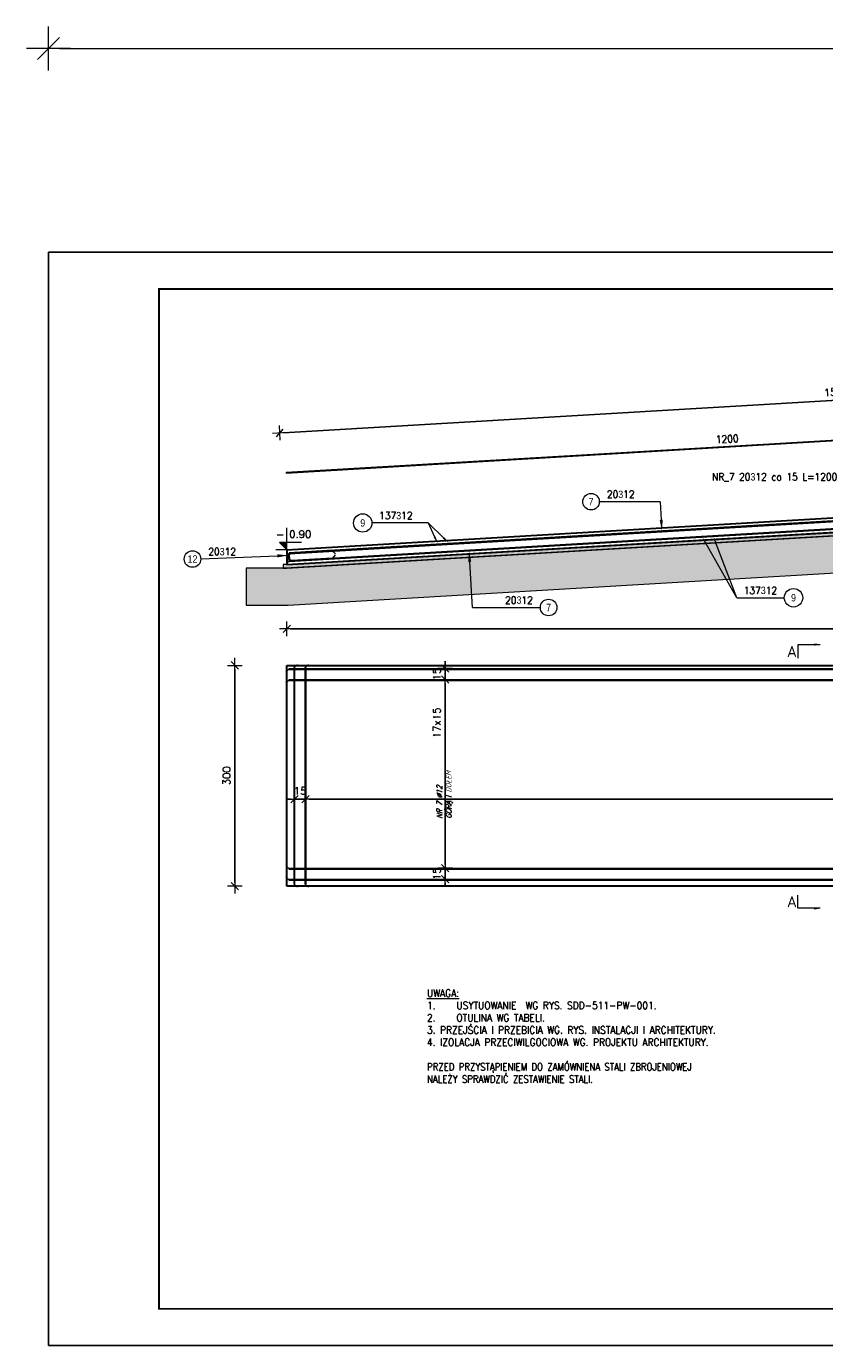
# Model space of a CAD drawing. Extents: x -44931 to -6831, y -40103 to -21469.
# Tile 1 of 10: x -44931 to -34100, y -40103 to -22186. Entities that reach past the tile are written whole.
import ezdxf
from ezdxf.enums import TextEntityAlignment as Align

# ---------------------------------------------------------------- set-up
doc = ezdxf.new("R2010")
doc.units = 0
doc.header["$LTSCALE"] = 5
doc.header["$MEASUREMENT"] = 0
doc.layers.add('_FORMATKA', color=8, linetype='Continuous', lineweight=15, plot=False)
for name, color, linetype, lineweight in [('_RAMKA', 7, 'Continuous', 35), ('AutoCAD_Structural_Detailing_deskowanie', 2, 'Continuous', 30), ('AutoCAD_Structural_Detailing_kształt pręta', 7, 'Continuous', 13), ('AutoCAD_Structural_Detailing_opis kształtu pręta', 7, 'Continuous', 13), ('AutoCAD_Structural_Detailing_opis rozkładu', 7, 'Continuous', 13), ('AutoCAD_Structural_Detailing_pręt wyrzucony', 7, 'Continuous', 13), ('AutoCAD_Structural_Detailing_pręty punktowe', 7, 'Continuous', 40), ('AutoCAD_Structural_Detailing_symbole graficzne', 7, 'Continuous', 13), ('Opisy', 3, 'Continuous', 9), ('PS_DIM', 4, 'Continuous', 13), ('PS_HATCH', 251, 'Continuous', 9), ('PS_TEXT @ 100', 3, 'Continuous', 13)]:
    doc.layers.add(name, color=color, linetype=linetype, lineweight=lineweight)
doc.styles.add('marta', font='simplex.shx', dxfattribs={"width": 0.8})
doc.styles.add('marta_B', font='isocpeur.ttf')
doc.styles.add('r-gil', font='GIL_____.TTF', dxfattribs={"width": 0.9})
doc.styles.add('r-simplex', font='simplex.shx', dxfattribs={"width": 0.9})
doc.styles.add('simplex', font='simplex.shx', dxfattribs={"width": 0.9})
doc.styles.add('styl2M', font='simplex.shx')
doc.dimstyles.new('1_10_PRZ', dxfattribs={"dimtxt": 2, "dimasz": 1, "dimexe": 2, "dimexo": 5, "dimgap": 1, "dimtad": 1, "dimdec": 0, "dimlfac": 10, "dimtxsty": 'simplex', "dimblk": 'dimznak', "dimcen": 2, "dimse1": 1, "dimse2": 1, "dimclrt": 3, "dimadec": 1, "dimazin": 0, "dimtfac": 1, "dimtdec": 0, "dimtix": 1, "dimtmove": 2, "dimatfit": 3, "dimldrblk": 'dim-grot', "dimfxl": 1, "dimarcsym": 0})
doc.dimstyles.new('RBCT DIM 50_M', dxfattribs={"dimtxt": 100, "dimasz": 50, "dimexe": 20, "dimexo": 150, "dimgap": 62.5, "dimtad": 1, "dimdec": 1, "dimlfac": 0.1, "dimzin": 9, "dimdsep": 46, "dimtxsty": 'styl2M', "dimblk": 'dimznak', "dimcen": 100, "dimse1": 1, "dimse2": 1, "dimclrd": 8, "dimclre": 8, "dimclrt": 2, "dimadec": 0, "dimazin": 0, "dimtfac": 1, "dimtdec": 1, "dimtix": 1, "dimtmove": 2, "dimatfit": 3, "dimldrblk": 'dimznak', "dimfxl": 5, "dimfxlon": 1, "dimarcsym": 0})

# ---------------------------------------------------------------- blocks, each defined once
blk = doc.blocks.new('dimznak')
at = {"color": 0}
for points in [[(0, 2), (0, -2)], [(-2, 0), (2, 0)]]:
    blk.add_lwpolyline(points, dxfattribs=at)
at = {"color": 3}
blk.add_lwpolyline([(1, 1), (-1, -1)], dxfattribs=at)
blk = doc.blocks.new('*D27')
at = {"layer": 'Defpoints', "color": 0, "ltscale": 10, "transparency": 16777216}
for p in [(-41369, -31058), (-39250, -33619), (-39250, -33619)]:
    blk.add_point(p, dxfattribs=at)
at = {"layer": 'PS_DIM', "color": 8, "lineweight": -2, "ltscale": 10, "transparency": 16777216}
blk.add_line((-39250, -31108), (-39250, -33569), dxfattribs=at)
at = {"layer": 'PS_DIM', "color": 8, "lineweight": -2, "ltscale": 10, "transparency": 16777216, "xscale": 50, "yscale": 50, "zscale": 50}
for p, rotation in [((-39250, -31058), 90), ((-39250, -33619), 270)]:
    blk.add_blockref('dimznak', p, dxfattribs=dict(at, rotation=rotation))
at = {"layer": 'PS_DIM', "color": 2, "ltscale": 10, "transparency": 16777216, "insert": (-39363, -31645), "char_height": 100, "attachment_point": 5, "rotation": 90, "style": 'styl2M'}
blk.add_mtext('17x15', dxfattribs=at)
blk = doc.blocks.new('*D28')
at = {"layer": 'Defpoints', "color": 0, "ltscale": 10, "transparency": 16777216}
for p in [(-39250, -33619), (-39250, -33769), (-39250, -33769)]:
    blk.add_point(p, dxfattribs=at)
at = {"layer": 'PS_DIM', "color": 8, "lineweight": -2, "ltscale": 10, "transparency": 16777216}
for p, q in [((-39250, -33569), (-39250, -33519)), ((-39250, -33619), (-39250, -33769)), ((-39250, -33819), (-39250, -33869))]:
    blk.add_line(p, q, dxfattribs=at)
at = {"layer": 'PS_DIM', "color": 8, "lineweight": -2, "ltscale": 10, "transparency": 16777216, "xscale": 50, "yscale": 50, "zscale": 50}
for p, rotation in [((-39250, -33619), 270), ((-39250, -33769), 90)]:
    blk.add_blockref('dimznak', p, dxfattribs=dict(at, rotation=rotation))
at = {"layer": 'PS_DIM', "color": 2, "ltscale": 10, "transparency": 16777216, "insert": (-39363, -33694), "char_height": 100, "attachment_point": 5, "rotation": 90, "style": 'styl2M'}
blk.add_mtext('15', dxfattribs=at)
blk = doc.blocks.new('*D29')
at = {"layer": 'Defpoints', "color": 0, "ltscale": 10, "transparency": 16777216}
for p in [(-39250, -30908), (-39250, -30908), (-39250, -31058)]:
    blk.add_point(p, dxfattribs=at)
at = {"layer": 'PS_DIM', "color": 8, "lineweight": -2, "ltscale": 10, "transparency": 16777216}
for p, q in [((-39250, -30858), (-39250, -30808)), ((-39250, -31058), (-39250, -30908)), ((-39250, -31108), (-39250, -31158))]:
    blk.add_line(p, q, dxfattribs=at)
at = {"layer": 'PS_DIM', "color": 8, "lineweight": -2, "ltscale": 10, "transparency": 16777216, "xscale": 50, "yscale": 50, "zscale": 50}
for p, rotation in [((-39250, -30908), 270), ((-39250, -31058), 90)]:
    blk.add_blockref('dimznak', p, dxfattribs=dict(at, rotation=rotation))
at = {"layer": 'PS_DIM', "color": 2, "ltscale": 10, "transparency": 16777216, "insert": (-39363, -30983), "char_height": 100, "attachment_point": 5, "rotation": 90, "style": 'styl2M'}
blk.add_mtext('15', dxfattribs=at)
blk = doc.blocks.new('*D36')
at = {"layer": 'Defpoints', "color": 0, "ltscale": 10, "transparency": 16777216}
for p in [(-41292, -32364), (-41142, -32364), (-41142, -32683)]:
    blk.add_point(p, dxfattribs=at)
at = {"layer": 'PS_DIM', "color": 8, "lineweight": -2, "ltscale": 10, "transparency": 16777216}
for p, q in [((-41342, -32683), (-41392, -32683)), ((-41292, -32683), (-41142, -32683)), ((-41092, -32683), (-41042, -32683))]:
    blk.add_line(p, q, dxfattribs=at)
at = {"layer": 'PS_DIM', "color": 8, "lineweight": -2, "ltscale": 10, "transparency": 16777216, "xscale": 50, "yscale": 50, "zscale": 50}
blk.add_blockref('dimznak', (-41292, -32683), dxfattribs=at)
at = {"layer": 'PS_DIM', "color": 8, "lineweight": -2, "ltscale": 10, "transparency": 16777216, "xscale": 50, "yscale": 50, "zscale": 50, "rotation": 180}
blk.add_blockref('dimznak', (-41142, -32683), dxfattribs=at)
at = {"layer": 'PS_DIM', "color": 2, "ltscale": 10, "transparency": 16777216, "insert": (-41217, -32570), "char_height": 100, "attachment_point": 5, "style": 'styl2M'}
blk.add_mtext('15', dxfattribs=at)
blk = doc.blocks.new('*D37')
at = {"layer": 'Defpoints', "color": 0, "ltscale": 10, "transparency": 16777216}
for p in [(-41142, -32364), (-21066, -32364), (-21066, -32683)]:
    blk.add_point(p, dxfattribs=at)
at = {"layer": 'PS_DIM', "color": 8, "lineweight": -2, "ltscale": 10, "transparency": 16777216}
blk.add_line((-41092, -32683), (-21116, -32683), dxfattribs=at)
at = {"layer": 'PS_DIM', "color": 8, "lineweight": -2, "ltscale": 10, "transparency": 16777216, "xscale": 50, "yscale": 50, "zscale": 50, "rotation": 180}
blk.add_blockref('dimznak', (-41142, -32683), dxfattribs=at)
at = {"layer": 'PS_DIM', "color": 8, "lineweight": -2, "ltscale": 10, "transparency": 16777216, "xscale": 50, "yscale": 50, "zscale": 50}
blk.add_blockref('dimznak', (-21066, -32683), dxfattribs=at)
at = {"layer": 'PS_DIM', "color": 2, "ltscale": 10, "transparency": 16777216, "insert": (-31104, -32570), "char_height": 100, "attachment_point": 5, "style": 'styl2M'}
blk.add_mtext('134x15', dxfattribs=at)
blk = doc.blocks.new('*D19')
at = {"color": 252, "lineweight": -2, "transparency": 16777216}
blk.add_line((-747, 352.33), (-3, 352.33), dxfattribs=at)
at = {"layer": 'Defpoints', "color": 0, "transparency": 16777216}
for p in [(0, 352.33), (-750, 297), (0, 297)]:
    blk.add_point(p, dxfattribs=at)
at = {"color": 252, "lineweight": -2, "transparency": 16777216, "xscale": 3, "yscale": 3, "zscale": 3, "rotation": 180}
blk.add_blockref('dimznak', (-750, 352.33), dxfattribs=at)
at = {"color": 252, "lineweight": -2, "transparency": 16777216, "xscale": 3, "yscale": 3, "zscale": 3}
blk.add_blockref('dimznak', (0, 352.33), dxfattribs=at)
at = {"color": 252, "transparency": 16777216, "insert": (-375, 362.83), "char_height": 15, "attachment_point": 5, "style": 'simplex'}
blk.add_mtext('750', dxfattribs=at)
blk = doc.blocks.new('dim-grot')
blk.add_hatch(color=256).paths.add_polyline_path([(0, 0), (-2, 0.5), (-2, -0.5)])
blk.add_lwpolyline([(0, 0), (-2, 0.5), (-2, -0.5), (0, 0)])
blk = doc.blocks.new('*D41')
at = {"layer": 'Defpoints', "color": 0, "ltscale": 10, "transparency": 16777216}
for p in [(-41399, -30864), (-42102, -33864), (-41399, -33864)]:
    blk.add_point(p, dxfattribs=at)
at = {"layer": 'PS_DIM', "color": 8, "lineweight": -2, "ltscale": 10, "transparency": 16777216}
blk.add_line((-42102, -30914), (-42102, -33814), dxfattribs=at)
at = {"layer": 'PS_DIM', "color": 8, "lineweight": -2, "ltscale": 10, "transparency": 16777216, "xscale": 50, "yscale": 50, "zscale": 50}
for p, rotation in [((-42102, -30864), 90), ((-42102, -33864), 270)]:
    blk.add_blockref('dimznak', p, dxfattribs=dict(at, rotation=rotation))
at = {"layer": 'PS_DIM', "color": 2, "ltscale": 10, "transparency": 16777216, "insert": (-42214, -32364), "char_height": 100, "attachment_point": 5, "rotation": 90, "style": 'styl2M'}
blk.add_mtext('300', dxfattribs=at)
blk = doc.blocks.new('*D45')
at = {"layer": 'Defpoints', "color": 0, "ltscale": 10, "transparency": 16777216}
for p in [(-41492, -27708), (-26149, -28396), (-41399, -29296, -3)]:
    blk.add_point(p, dxfattribs=at)
at = {"layer": 'PS_DIM', "color": 8, "lineweight": -2, "ltscale": 10, "transparency": 16777216}
blk.add_line((-26292, -26811), (-41442, -27706), dxfattribs=at)
at = {"layer": 'PS_DIM', "color": 8, "lineweight": -2, "ltscale": 10, "transparency": 16777216, "xscale": 50, "yscale": 50, "zscale": 50}
for p, rotation in [((-26242, -26808), 3.377472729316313), ((-41492, -27708), 183.3774727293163)]:
    blk.add_blockref('dimznak', p, dxfattribs=dict(at, rotation=rotation))
at = {"layer": 'PS_DIM', "color": 2, "ltscale": 10, "transparency": 16777216, "insert": (-33874, -27146), "char_height": 100, "attachment_point": 5, "rotation": 3.3775, "style": 'styl2M'}
blk.add_mtext('1527.7', dxfattribs=at)
blk = doc.blocks.new('*D46')
at = {"layer": 'Defpoints', "color": 0, "ltscale": 10, "transparency": 16777216}
for p in [(-41399, -30370), (-26149, -30728), (-41399, -30864)]:
    blk.add_point(p, dxfattribs=at)
at = {"layer": 'PS_DIM', "color": 8, "lineweight": -2, "ltscale": 10, "transparency": 16777216}
blk.add_line((-26199, -30370), (-41349, -30370), dxfattribs=at)
at = {"layer": 'PS_DIM', "color": 8, "lineweight": -2, "ltscale": 10, "transparency": 16777216, "xscale": 50, "yscale": 50, "zscale": 50, "rotation": 180}
blk.add_blockref('dimznak', (-41399, -30370), dxfattribs=at)
at = {"layer": 'PS_DIM', "color": 8, "lineweight": -2, "ltscale": 10, "transparency": 16777216, "xscale": 50, "yscale": 50, "zscale": 50}
blk.add_blockref('dimznak', (-26149, -30370), dxfattribs=at)
at = {"layer": 'PS_DIM', "color": 2, "ltscale": 10, "transparency": 16777216, "insert": (-33774, -30257), "char_height": 100, "attachment_point": 5, "style": 'styl2M'}
blk.add_mtext('1525', dxfattribs=at)
blk = doc.blocks.new('*U17')
at = {"layer": '_FORMATKA', "lineweight": -3}
blk.add_lwpolyline([(-750, 0), (0, 0), (0, 297), (-750, 297)], close=True, dxfattribs=at)
at = {"layer": '_RAMKA', "lineweight": -3, "const_width": 0.5}
blk.add_lwpolyline([(-720, 10), (-10, 10), (-10, 287), (-720, 287)], close=True, dxfattribs=at)
dim = blk.add_linear_dim(base=(0, 352.33), p1=(-750, 297), p2=(0, 297), dimstyle='1_10_PRZ', override={"dimscale": 3, "dimtxt": 5, "dimlfac": 1, "dimclrd": 252, "dimclrt": 252})
dim.commit()
dim.dimension.update_dxf_attribs({"geometry": '*D19', "text_midpoint": (-375, 362.83)})

msp = doc.modelspace()

# ---------------------------------------------------------------- hatches: boundary and pattern name
at = {"layer": 'AutoCAD_Structural_Detailing_kształt pręta'}
for points in [[(-41366.25, -29347.84), (-41366.96, -29335.86), (-29387.7, -28628.83), (-29386.99, -28640.81)], [(-41366.25, -29451.85), (-41366.96, -29439.87), (-29387.7, -28732.85), (-29386.99, -28744.83)], [(-41375.94, -29372.12), (-41363.96, -29371.41), (-41361.37, -29415.34), (-41373.34, -29416.05)], [(-40784.09, -29301.13), (-40783.38, -29313.11), (-41341.41, -29346.04), (-41342.12, -29334.06)], [(-41335.29, -29449.86), (-41335.99, -29437.88), (-40777.63, -29404.93), (-40776.92, -29416.91)], [(-41368.68, -30919.94), (-41368.68, -30907.94), (-29673.79, -30907.94), (-29673.79, -30919.94)], [(-41303.54, -30894.37), (-41291.54, -30894.37), (-41291.54, -33834.37), (-41303.54, -33834.37)], [(-41153.54, -30894.37), (-41141.54, -30894.37), (-41141.54, -33834.37), (-41153.54, -33834.37)], [(-41368.68, -31069.94), (-41368.68, -31057.94), (-29673.79, -31057.94), (-29673.79, -31069.94)], [(-41368.68, -33631.37), (-41368.68, -33619.37), (-29673.79, -33619.37), (-29673.79, -33631.37)], [(-41368.68, -33781.37), (-41368.68, -33769.37), (-29673.79, -33769.37), (-29673.79, -33781.37)]]:
    msp.add_hatch(color=161, dxfattribs=at).paths.add_polyline_path(points, flags=0)
h = msp.add_hatch(color=161, dxfattribs=at)
edge = h.paths.add_edge_path(flags=0)
edge.add_line((-41342.12, -29334.06), (-41341.41, -29346.04))
edge.add_arc((-41340, -29370), 24, 93.377452, 183.377452)
edge.add_line((-41363.96, -29371.41), (-41375.94, -29372.12))
edge.add_arc((-41340, -29370), 36, 453.377452, 543.377452, ccw=False)
h = msp.add_hatch(color=161, dxfattribs=at)
edge = h.paths.add_edge_path(flags=0)
edge.add_line((-41373.34, -29416.05), (-41361.37, -29415.34))
edge.add_arc((-41337.41, -29413.92), 24, -176.622548, -86.622548)
edge.add_line((-41335.99, -29437.88), (-41335.29, -29449.86))
edge.add_arc((-41337.41, -29413.92), 36, 183.377452, 273.377452, ccw=False)
at = {"layer": 'AutoCAD_Structural_Detailing_opis kształtu pręta'}
for points in [[(-36307.77, -29037.26), (-36295.26, -28886.26), (-36337.95, -28888.78)], [(-41375.97, -29371.36), (-41526.67, -29355.66), (-41525.06, -29398.39)], [(-38924.75, -29307.75), (-38937.26, -29458.75), (-38894.57, -29456.23)]]:
    msp.add_hatch(color=8, dxfattribs=at).paths.add_polyline_path(points, flags=0)
at = {"layer": 'AutoCAD_Structural_Detailing_opis rozkładu'}
for points in [[(-39348.56, -29210.73), (-39378.52, -29114.27), (-39404.28, -29126.48)], [(-39198.82, -29201.9), (-39261.09, -29122.36), (-39280.83, -29142.93)], [(-35756.21, -29126.99), (-35719.38, -29221.05), (-35694.56, -29207.01)], [(-35606.47, -29118.16), (-35584.36, -29216.72), (-35557.7, -29206.61)]]:
    msp.add_hatch(color=8, dxfattribs=at).paths.add_polyline_path(points, flags=0)
at = {"layer": 'AutoCAD_Structural_Detailing_pręt wyrzucony'}
msp.add_hatch(color=6, dxfattribs=at).paths.add_polyline_path([(-41404.78, -28253.34), (-41405.49, -28241.36), (-29426.22, -27534.33), (-29425.52, -27546.31)], flags=0)
at = {"layer": 'AutoCAD_Structural_Detailing_pręty punktowe'}
h = msp.add_hatch(color=1, dxfattribs=at)
edge = h.paths.add_edge_path(flags=0)
edge.add_arc((-36204.03, -29025.16), 6, 0, 360)
h = msp.add_hatch(color=1, dxfattribs=at)
edge = h.paths.add_edge_path(flags=0)
edge.add_arc((-36054.29, -29016.33), 6, 0, 360)
h = msp.add_hatch(color=1, dxfattribs=at)
edge = h.paths.add_edge_path(flags=0)
edge.add_arc((-35904.55, -29007.49), 6, 0, 360)
h = msp.add_hatch(color=1, dxfattribs=at)
edge = h.paths.add_edge_path(flags=0)
edge.add_arc((-35754.82, -28998.65), 6, 0, 360)
h = msp.add_hatch(color=1, dxfattribs=at)
edge = h.paths.add_edge_path(flags=0)
edge.add_arc((-35605.08, -28989.82), 6, 0, 360)
h = msp.add_hatch(color=1, dxfattribs=at)
edge = h.paths.add_edge_path(flags=0)
edge.add_arc((-35455.34, -28980.98), 6, 0, 360)
h = msp.add_hatch(color=1, dxfattribs=at)
edge = h.paths.add_edge_path(flags=0)
edge.add_arc((-35305.6, -28972.15), 6, 0, 360)
h = msp.add_hatch(color=1, dxfattribs=at)
edge = h.paths.add_edge_path(flags=0)
edge.add_arc((-35155.86, -28963.31), 6, 0, 360)
h = msp.add_hatch(color=1, dxfattribs=at)
edge = h.paths.add_edge_path(flags=0)
edge.add_arc((-35006.12, -28954.47), 6, 0, 360)
h = msp.add_hatch(color=1, dxfattribs=at)
edge = h.paths.add_edge_path(flags=0)
edge.add_arc((-34856.38, -28945.64), 6, 0, 360)
h = msp.add_hatch(color=1, dxfattribs=at)
edge = h.paths.add_edge_path(flags=0)
edge.add_arc((-34706.64, -28936.8), 6, 0, 360)
h = msp.add_hatch(color=1, dxfattribs=at)
edge = h.paths.add_edge_path(flags=0)
edge.add_arc((-34556.9, -28927.96), 6, 0, 360)
h = msp.add_hatch(color=1, dxfattribs=at)
edge = h.paths.add_edge_path(flags=0)
edge.add_arc((-34407.16, -28919.13), 6, 0, 360)
h = msp.add_hatch(color=1, dxfattribs=at)
edge = h.paths.add_edge_path(flags=0)
edge.add_arc((-34257.42, -28910.29), 6, 0, 360)
h = msp.add_hatch(color=1, dxfattribs=at)
edge = h.paths.add_edge_path(flags=0)
edge.add_arc((-34109.08, -29029.78), 6, 0, 360)
h = msp.add_hatch(color=1, dxfattribs=at)
edge = h.paths.add_edge_path(flags=0)
edge.add_arc((-34107.68, -28901.45), 6, 0, 360)
h = msp.add_hatch(color=1, dxfattribs=at)
edge = h.paths.add_edge_path(flags=0)
edge.add_arc((-39198.82, -29201.9), 6, 0, 360)
h = msp.add_hatch(color=1, dxfattribs=at)
edge = h.paths.add_edge_path(flags=0)
edge.add_arc((-39049.08, -29193.06), 6, 0, 360)
h = msp.add_hatch(color=1, dxfattribs=at)
edge = h.paths.add_edge_path(flags=0)
edge.add_arc((-38899.34, -29184.22), 6, 0, 360)
h = msp.add_hatch(color=1, dxfattribs=at)
edge = h.paths.add_edge_path(flags=0)
edge.add_arc((-38749.61, -29175.39), 6, 0, 360)
h = msp.add_hatch(color=1, dxfattribs=at)
edge = h.paths.add_edge_path(flags=0)
edge.add_arc((-38599.87, -29166.55), 6, 0, 360)
h = msp.add_hatch(color=1, dxfattribs=at)
edge = h.paths.add_edge_path(flags=0)
edge.add_arc((-38450.13, -29157.71), 6, 0, 360)
h = msp.add_hatch(color=1, dxfattribs=at)
edge = h.paths.add_edge_path(flags=0)
edge.add_arc((-38300.39, -29148.88), 6, 0, 360)
h = msp.add_hatch(color=1, dxfattribs=at)
edge = h.paths.add_edge_path(flags=0)
edge.add_arc((-38150.65, -29140.04), 6, 0, 360)
h = msp.add_hatch(color=1, dxfattribs=at)
edge = h.paths.add_edge_path(flags=0)
edge.add_arc((-38000.91, -29131.2), 6, 0, 360)
h = msp.add_hatch(color=1, dxfattribs=at)
edge = h.paths.add_edge_path(flags=0)
edge.add_arc((-37851.17, -29122.37), 6, 0, 360)
h = msp.add_hatch(color=1, dxfattribs=at)
edge = h.paths.add_edge_path(flags=0)
edge.add_arc((-37701.43, -29113.53), 6, 0, 360)
h = msp.add_hatch(color=1, dxfattribs=at)
edge = h.paths.add_edge_path(flags=0)
edge.add_arc((-37551.69, -29104.69), 6, 0, 360)
h = msp.add_hatch(color=1, dxfattribs=at)
edge = h.paths.add_edge_path(flags=0)
edge.add_arc((-37401.95, -29095.86), 6, 0, 360)
h = msp.add_hatch(color=1, dxfattribs=at)
edge = h.paths.add_edge_path(flags=0)
edge.add_arc((-37252.21, -29087.02), 6, 0, 360)
h = msp.add_hatch(color=1, dxfattribs=at)
edge = h.paths.add_edge_path(flags=0)
edge.add_arc((-37103.87, -29206.53), 6, 0, 360)
h = msp.add_hatch(color=1, dxfattribs=at)
edge = h.paths.add_edge_path(flags=0)
edge.add_arc((-37102.47, -29078.18), 6, 0, 360)
h = msp.add_hatch(color=1, dxfattribs=at)
edge = h.paths.add_edge_path(flags=0)
edge.add_arc((-36954.13, -29197.69), 6, 0, 360)
h = msp.add_hatch(color=1, dxfattribs=at)
edge = h.paths.add_edge_path(flags=0)
edge.add_arc((-36952.73, -29069.35), 6, 0, 360)
h = msp.add_hatch(color=1, dxfattribs=at)
edge = h.paths.add_edge_path(flags=0)
edge.add_arc((-36804.39, -29188.85), 6, 0, 360)
h = msp.add_hatch(color=1, dxfattribs=at)
edge = h.paths.add_edge_path(flags=0)
edge.add_arc((-36802.99, -29060.51), 6, 0, 360)
h = msp.add_hatch(color=1, dxfattribs=at)
edge = h.paths.add_edge_path(flags=0)
edge.add_arc((-36654.65, -29180.02), 6, 0, 360)
h = msp.add_hatch(color=1, dxfattribs=at)
edge = h.paths.add_edge_path(flags=0)
edge.add_arc((-36653.25, -29051.67), 6, 0, 360)
h = msp.add_hatch(color=1, dxfattribs=at)
edge = h.paths.add_edge_path(flags=0)
edge.add_arc((-36504.91, -29171.18), 6, 0, 360)
h = msp.add_hatch(color=1, dxfattribs=at)
edge = h.paths.add_edge_path(flags=0)
edge.add_arc((-36503.51, -29042.84), 6, 0, 360)
h = msp.add_hatch(color=1, dxfattribs=at)
edge = h.paths.add_edge_path(flags=0)
edge.add_arc((-36355.17, -29162.34), 6, 0, 360)
h = msp.add_hatch(color=1, dxfattribs=at)
edge = h.paths.add_edge_path(flags=0)
edge.add_arc((-36353.77, -29034), 6, 0, 360)
h = msp.add_hatch(color=1, dxfattribs=at)
edge = h.paths.add_edge_path(flags=0)
edge.add_arc((-36205.43, -29153.51), 6, 0, 360)
h = msp.add_hatch(color=1, dxfattribs=at)
edge = h.paths.add_edge_path(flags=0)
edge.add_arc((-36055.69, -29144.67), 6, 0, 360)
h = msp.add_hatch(color=1, dxfattribs=at)
edge = h.paths.add_edge_path(flags=0)
edge.add_arc((-35905.95, -29135.83), 6, 0, 360)
h = msp.add_hatch(color=1, dxfattribs=at)
edge = h.paths.add_edge_path(flags=0)
edge.add_arc((-35756.21, -29126.99), 6, 0, 360)
h = msp.add_hatch(color=1, dxfattribs=at)
edge = h.paths.add_edge_path(flags=0)
edge.add_arc((-35606.47, -29118.16), 6, 0, 360)
h = msp.add_hatch(color=1, dxfattribs=at)
edge = h.paths.add_edge_path(flags=0)
edge.add_arc((-35456.73, -29109.32), 6, 0, 360)
h = msp.add_hatch(color=1, dxfattribs=at)
edge = h.paths.add_edge_path(flags=0)
edge.add_arc((-35306.99, -29100.48), 6, 0, 360)
h = msp.add_hatch(color=1, dxfattribs=at)
edge = h.paths.add_edge_path(flags=0)
edge.add_arc((-35157.25, -29091.64), 6, 0, 360)
h = msp.add_hatch(color=1, dxfattribs=at)
edge = h.paths.add_edge_path(flags=0)
edge.add_arc((-35007.52, -29082.81), 6, 0, 360)
h = msp.add_hatch(color=1, dxfattribs=at)
edge = h.paths.add_edge_path(flags=0)
edge.add_arc((-34857.78, -29073.97), 6, 0, 360)
h = msp.add_hatch(color=1, dxfattribs=at)
edge = h.paths.add_edge_path(flags=0)
edge.add_arc((-34708.04, -29065.13), 6, 0, 360)
h = msp.add_hatch(color=1, dxfattribs=at)
edge = h.paths.add_edge_path(flags=0)
edge.add_arc((-34558.3, -29056.29), 6, 0, 360)
h = msp.add_hatch(color=1, dxfattribs=at)
edge = h.paths.add_edge_path(flags=0)
edge.add_arc((-34408.56, -29047.46), 6, 0, 360)
h = msp.add_hatch(color=1, dxfattribs=at)
edge = h.paths.add_edge_path(flags=0)
edge.add_arc((-34258.82, -29038.62), 6, 0, 360)
h = msp.add_hatch(color=1, dxfattribs=at)
edge = h.paths.add_edge_path(flags=0)
edge.add_arc((-41295.18, -29325.61), 6, 0, 360)
h = msp.add_hatch(color=1, dxfattribs=at)
edge = h.paths.add_edge_path(flags=0)
edge.add_arc((-41145.44, -29316.77), 6, 0, 360)
h = msp.add_hatch(color=1, dxfattribs=at)
edge = h.paths.add_edge_path(flags=0)
edge.add_arc((-40995.7, -29307.94), 6, 0, 360)
h = msp.add_hatch(color=1, dxfattribs=at)
edge = h.paths.add_edge_path(flags=0)
edge.add_arc((-40845.96, -29299.1), 6, 0, 360)
h = msp.add_hatch(color=1, dxfattribs=at)
edge = h.paths.add_edge_path(flags=0)
edge.add_arc((-40696.22, -29290.26), 6, 0, 360)
h = msp.add_hatch(color=1, dxfattribs=at)
edge = h.paths.add_edge_path(flags=0)
edge.add_arc((-40546.48, -29281.43), 6, 0, 360)
h = msp.add_hatch(color=1, dxfattribs=at)
edge = h.paths.add_edge_path(flags=0)
edge.add_arc((-40396.74, -29272.59), 6, 0, 360)
h = msp.add_hatch(color=1, dxfattribs=at)
edge = h.paths.add_edge_path(flags=0)
edge.add_arc((-40247, -29263.75), 6, 0, 360)
h = msp.add_hatch(color=1, dxfattribs=at)
edge = h.paths.add_edge_path(flags=0)
edge.add_arc((-40098.66, -29383.28), 6, 0, 360)
h = msp.add_hatch(color=1, dxfattribs=at)
edge = h.paths.add_edge_path(flags=0)
edge.add_arc((-40097.26, -29254.92), 6, 0, 360)
h = msp.add_hatch(color=1, dxfattribs=at)
edge = h.paths.add_edge_path(flags=0)
edge.add_arc((-39948.92, -29374.44), 6, 0, 360)
h = msp.add_hatch(color=1, dxfattribs=at)
edge = h.paths.add_edge_path(flags=0)
edge.add_arc((-39947.52, -29246.08), 6, 0, 360)
h = msp.add_hatch(color=1, dxfattribs=at)
edge = h.paths.add_edge_path(flags=0)
edge.add_arc((-39799.18, -29365.6), 6, 0, 360)
h = msp.add_hatch(color=1, dxfattribs=at)
edge = h.paths.add_edge_path(flags=0)
edge.add_arc((-39797.78, -29237.24), 6, 0, 360)
h = msp.add_hatch(color=1, dxfattribs=at)
edge = h.paths.add_edge_path(flags=0)
edge.add_arc((-39649.44, -29356.76), 6, 0, 360)
h = msp.add_hatch(color=1, dxfattribs=at)
edge = h.paths.add_edge_path(flags=0)
edge.add_arc((-39648.04, -29228.41), 6, 0, 360)
h = msp.add_hatch(color=1, dxfattribs=at)
edge = h.paths.add_edge_path(flags=0)
edge.add_arc((-39499.7, -29347.93), 6, 0, 360)
h = msp.add_hatch(color=1, dxfattribs=at)
edge = h.paths.add_edge_path(flags=0)
edge.add_arc((-39498.3, -29219.57), 6, 0, 360)
h = msp.add_hatch(color=1, dxfattribs=at)
edge = h.paths.add_edge_path(flags=0)
edge.add_arc((-39349.96, -29339.09), 6, 0, 360)
h = msp.add_hatch(color=1, dxfattribs=at)
edge = h.paths.add_edge_path(flags=0)
edge.add_arc((-39348.56, -29210.73), 6, 0, 360)
h = msp.add_hatch(color=1, dxfattribs=at)
edge = h.paths.add_edge_path(flags=0)
edge.add_arc((-39200.22, -29330.25), 6, 0, 360)
h = msp.add_hatch(color=1, dxfattribs=at)
edge = h.paths.add_edge_path(flags=0)
edge.add_arc((-39050.48, -29321.41), 6, 0, 360)
h = msp.add_hatch(color=1, dxfattribs=at)
edge = h.paths.add_edge_path(flags=0)
edge.add_arc((-38900.74, -29312.58), 6, 0, 360)
h = msp.add_hatch(color=1, dxfattribs=at)
edge = h.paths.add_edge_path(flags=0)
edge.add_arc((-38751, -29303.74), 6, 0, 360)
h = msp.add_hatch(color=1, dxfattribs=at)
edge = h.paths.add_edge_path(flags=0)
edge.add_arc((-38601.26, -29294.9), 6, 0, 360)
h = msp.add_hatch(color=1, dxfattribs=at)
edge = h.paths.add_edge_path(flags=0)
edge.add_arc((-38451.52, -29286.07), 6, 0, 360)
h = msp.add_hatch(color=1, dxfattribs=at)
edge = h.paths.add_edge_path(flags=0)
edge.add_arc((-38301.78, -29277.23), 6, 0, 360)
h = msp.add_hatch(color=1, dxfattribs=at)
edge = h.paths.add_edge_path(flags=0)
edge.add_arc((-38152.04, -29268.39), 6, 0, 360)
h = msp.add_hatch(color=1, dxfattribs=at)
edge = h.paths.add_edge_path(flags=0)
edge.add_arc((-38002.3, -29259.55), 6, 0, 360)
h = msp.add_hatch(color=1, dxfattribs=at)
edge = h.paths.add_edge_path(flags=0)
edge.add_arc((-37852.56, -29250.72), 6, 0, 360)
h = msp.add_hatch(color=1, dxfattribs=at)
edge = h.paths.add_edge_path(flags=0)
edge.add_arc((-37702.83, -29241.88), 6, 0, 360)
h = msp.add_hatch(color=1, dxfattribs=at)
edge = h.paths.add_edge_path(flags=0)
edge.add_arc((-37553.09, -29233.04), 6, 0, 360)
h = msp.add_hatch(color=1, dxfattribs=at)
edge = h.paths.add_edge_path(flags=0)
edge.add_arc((-37403.35, -29224.2), 6, 0, 360)
h = msp.add_hatch(color=1, dxfattribs=at)
edge = h.paths.add_edge_path(flags=0)
edge.add_arc((-37253.61, -29215.37), 6, 0, 360)
h = msp.add_hatch(color=1, dxfattribs=at)
edge = h.paths.add_edge_path(flags=0)
edge.add_arc((-41296.57, -29453.97), 6, 0, 360)
h = msp.add_hatch(color=1, dxfattribs=at)
edge = h.paths.add_edge_path(flags=0)
edge.add_arc((-41146.83, -29445.14), 6, 0, 360)
h = msp.add_hatch(color=1, dxfattribs=at)
edge = h.paths.add_edge_path(flags=0)
edge.add_arc((-40997.09, -29436.3), 6, 0, 360)
h = msp.add_hatch(color=1, dxfattribs=at)
edge = h.paths.add_edge_path(flags=0)
edge.add_arc((-40847.35, -29427.46), 6, 0, 360)
h = msp.add_hatch(color=1, dxfattribs=at)
edge = h.paths.add_edge_path(flags=0)
edge.add_arc((-40697.61, -29418.63), 6, 0, 360)
h = msp.add_hatch(color=1, dxfattribs=at)
edge = h.paths.add_edge_path(flags=0)
edge.add_arc((-40547.87, -29409.79), 6, 0, 360)
h = msp.add_hatch(color=1, dxfattribs=at)
edge = h.paths.add_edge_path(flags=0)
edge.add_arc((-40398.14, -29400.95), 6, 0, 360)
h = msp.add_hatch(color=1, dxfattribs=at)
edge = h.paths.add_edge_path(flags=0)
edge.add_arc((-40248.4, -29392.11), 6, 0, 360)
at = {"layer": 'AutoCAD_Structural_Detailing_symbole graficzne', "ltscale": 10}
msp.add_hatch(color=1, dxfattribs=at).paths.add_polyline_path([(-41498.68, -29195.68), (-41398.68, -29295.68), (-41398.68, -29195.68)], flags=0)
at = {"layer": 'AutoCAD_Structural_Detailing_symbole graficzne', "linetype": 'Continuous', "lineweight": 0}
for points in [[(-34161.88, -30585.46), (-34236.88, -30585.46), (-34236.88, -30596.15)], [(-34161.88, -34163.85), (-34236.88, -34163.85), (-34236.88, -34153.16)]]:
    msp.add_hatch(color=7, dxfattribs=at).paths.add_polyline_path(points, flags=0)
at = {"layer": 'PS_HATCH'}
h = msp.add_hatch(dxfattribs=at)
h.set_pattern_fill('AR-CONC', color=8, scale=0.5, angle=270)
h.set_pattern_definition([(320, (-5929.3, -16829.48), (-7.96954, -91.09233), [9.525, -104.775]), (265, (-5929.3, -16829.48), (95.52842, 17.6217), [7.62, -83.8203]), (10.45144, (-5929.96, -16837.07), (87.55888, -73.47062), [8.095, -89.04512]), (316.1842, (-5903.9, -16829.48), (-21.02116, -135.53952), [14.2875, -157.1625]), (6.63556, (-5905.65, -16840.77), (123.71306, -118.70207), [12.1425, -133.5678]), (261.18415, (-5903.9, -16829.48), (123.71306, -118.70207), [11.43, -125.72987]), (291, (-5910.25, -16842.18), (-51.1326, -75.8072), [9.525, -104.775]), (236, (-5910.25, -16842.18), (92.09398, -30.90101), [7.62, -83.82]), (341.45144, (-5914.51, -16848.49), (40.96138, -106.7082), [8.095, -89.04497]), (307.5, (-5929.296, -16829.477), (42.27752, -1.544302), [0, -82.804, 0, -85.09, 0, -84.1375]), (277.5, (-5929.296, -16829.477), (50.09029, -33.40983), [0, -48.514, 0, -80.899, 0, -32.0675]), (237.5, (-5929.296, -16801.156), (-2.864372, -67.795298), [0, -31.75, 0, -99.06, 0, -131.445]), (227.5, (-5929.296, -16788.456), (12.71325, -74.06459), [0, -41.275, 0, -65.786, 0, -93.345])])
h.paths.add_polyline_path([(-41413.18, -29545.93), (-41948.68, -29545.93), (-41948.68, -30045.93), (-41381.28, -30045.93), (-26128.37, -29145.68), (-18648.68, -29145.68), (-18648.68, -28645.68), (-26157.38, -28645.68)])
h = msp.add_hatch(dxfattribs=at)
h.set_pattern_fill('DASH', color=252, scale=10, angle=45)
h.set_pattern_definition([(45, (-5929.296, -16829.477), (4e-15, 44.90128), [31.75, -31.75])])
h.paths.add_polyline_path([(-41398.68, -29496.01), (-41448.68, -29496.01), (-41448.68, -29545.93), (-41395.78, -29545.93), (-26142.88, -28645.68), (-19148.68, -28645.68), (-19148.68, -28595.68), (-26142.88, -28595.68)])

# ---------------------------------------------------------------- linework, layer by layer
at = {"layer": 'AutoCAD_Structural_Detailing_deskowanie'}
for p, q in [((-41398.68, -29295.68, -3.47), (-26148.68, -28395.68)), ((-41398.68, -29496.01, -3.47), (-26142.88, -28595.68)), ((-41398.68, -29295.68, -3.47), (-41398.68, -29496.01, -3.47)), ((-41398.68, -33864.37), (-41398.68, -30864.37)), ((-41398.68, -30864.37), (-20849.27, -30864.37)), ((-20849.27, -33864.37), (-41398.68, -33864.37))]:
    msp.add_line(p, q, dxfattribs=at)
at = {"layer": 'AutoCAD_Structural_Detailing_kształt pręta', "color": 161}
for p, q in [((-41366.96, -29335.86), (-29387.7, -28628.83)), ((-41366.25, -29347.84), (-29386.99, -28640.81)), ((-41366.96, -29439.87), (-29387.7, -28732.85)), ((-41366.25, -29451.85), (-29386.99, -28744.83)), ((-41375.94, -29372.12), (-41373.34, -29416.05)), ((-41366.96, -29335.86), (-41366.25, -29347.84)), ((-41363.96, -29371.41), (-41361.37, -29415.34)), ((-40784.09, -29301.13), (-41342.12, -29334.06)), ((-40783.38, -29313.11), (-41341.41, -29346.04)), ((-40783.38, -29313.11), (-40784.09, -29301.13)), ((-41366.96, -29439.87), (-41366.25, -29451.85)), ((-41335.99, -29437.88), (-40777.63, -29404.93)), ((-41335.29, -29449.86), (-40776.92, -29416.91)), ((-40777.63, -29404.93), (-40776.92, -29416.91)), ((-41368.68, -30907.94), (-29673.79, -30907.94)), ((-41368.68, -30907.94), (-41368.68, -30919.94)), ((-41368.68, -30919.94), (-29673.79, -30919.94)), ((-41303.54, -30894.37), (-41303.54, -33834.37)), ((-41291.54, -30894.37), (-41303.54, -30894.37)), ((-41291.54, -30894.37), (-41291.54, -33834.37)), ((-41153.54, -30894.37), (-41153.54, -33834.37)), ((-41141.54, -30894.37), (-41153.54, -30894.37)), ((-41141.54, -30894.37), (-41141.54, -33834.37)), ((-41368.68, -31057.94), (-29673.79, -31057.94)), ((-41368.68, -31057.94), (-41368.68, -31069.94)), ((-41368.68, -31069.94), (-29673.79, -31069.94)), ((-41368.68, -33619.37), (-29673.79, -33619.37)), ((-41368.68, -33619.37), (-41368.68, -33631.37)), ((-41368.68, -33631.37), (-29673.79, -33631.37)), ((-41368.68, -33769.37), (-29673.79, -33769.37)), ((-41368.68, -33769.37), (-41368.68, -33781.37)), ((-41368.68, -33781.37), (-29673.79, -33781.37)), ((-41291.54, -33834.37), (-41303.54, -33834.37)), ((-41141.54, -33834.37), (-41153.54, -33834.37))]:
    msp.add_line(p, q, dxfattribs=at)
at = {"layer": 'AutoCAD_Structural_Detailing_kształt pręta', "color": 1, "lineweight": 0}
for p, q in [((-41366.61, -29341.85), (-41407.7, -29388.1)), ((-40783.74, -29307.12, -46.59), (-40737.49, -29348.22, -46.59)), ((-40777.27, -29410.92, -46.59), (-40736.18, -29364.67, -46.59)), ((-41366.61, -29445.86), (-41407.7, -29492.12)), ((-41368.68, -30913.94), (-41412.43, -30957.69)), ((-41297.54, -30894.37), (-41253.79, -30850.62)), ((-41147.54, -30894.37), (-41103.79, -30850.62)), ((-41368.68, -31063.94), (-41412.43, -31107.69)), ((-41368.68, -33625.37), (-41412.43, -33581.62)), ((-41368.68, -33775.37), (-41412.43, -33731.62)), ((-41297.54, -33834.37), (-41253.79, -33878.12)), ((-41147.54, -33834.37), (-41103.79, -33878.12))]:
    msp.add_line(p, q, dxfattribs=at)
at = {"layer": 'AutoCAD_Structural_Detailing_kształt pręta', "color": 161}
for centre, radius, start, end in [((-41340, -29370), 36, 93.377452, 183.377452), ((-41340, -29370), 24, 93.377452, 183.377452), ((-41337.41, -29413.92), 36, 183.377452, 273.377452), ((-41337.41, -29413.92), 24, 183.377452, 273.377452)]:
    msp.add_arc(centre, radius, start, end, dxfattribs=at)
at = {"layer": 'AutoCAD_Structural_Detailing_opis kształtu pręta', "color": 8}
for p, q in [((-36331.11, -28641.78), (-37156.57, -28641.78)), ((-36331.11, -28641.78), (-36316.6, -28887.52)), ((-42565.09, -29416.28, -46.59), (-41525.87, -29377.02)), ((-38879.26, -30078.53), (-38915.91, -29457.49)), ((-38879.26, -30078.53), (-37957.08, -30078.53))]:
    msp.add_line(p, q, dxfattribs=at)
at = {"layer": 'AutoCAD_Structural_Detailing_opis kształtu pręta', "color": 8, "lineweight": 18}
for centre in [(-37269.07, -28641.78), (-42677.42, -29420.52, -50.99), (-37844.58, -30078.53)]:
    msp.add_circle(centre, 112.5, dxfattribs=at)
at = {"layer": 'AutoCAD_Structural_Detailing_opis rozkładu', "color": 8}
for p, q in [((-39481.32, -28930.71), (-40242.05, -28930.71)), ((-39481.32, -28930.71), (-39270.96, -29132.64)), ((-39481.32, -28930.71), (-39391.4, -29120.37)), ((-35292.36, -29946.84), (-35706.97, -29214.03)), ((-35292.36, -29946.84), (-35571.03, -29211.66)), ((-35292.36, -29946.84), (-34646.66, -29946.84))]:
    msp.add_line(p, q, dxfattribs=at)
at = {"layer": 'AutoCAD_Structural_Detailing_opis rozkładu', "color": 8, "lineweight": 18}
for centre in [(-40367.05, -28930.71), (-34521.66, -29946.84)]:
    msp.add_circle(centre, 125, dxfattribs=at)
at = {"layer": 'AutoCAD_Structural_Detailing_pręt wyrzucony', "color": 6}
for p, q in [((-41405.49, -28241.36), (-29426.22, -27534.33)), ((-41404.78, -28253.34), (-29425.52, -27546.31)), ((-41405.49, -28241.36), (-41404.78, -28253.34))]:
    msp.add_line(p, q, dxfattribs=at)
at = {"layer": 'AutoCAD_Structural_Detailing_symbole graficzne', "color": 1}
for p, q in [((-41398.68, -29295.68, -3.47), (-41398.68, -28995.68, -3.47)), ((-41198.68, -29195.68, -3.47), (-41498.68, -29195.68, -3.47)), ((-41498.68, -29195.68, -3.47), (-41398.68, -29295.68, -3.47)), ((-41248.68, -29295.68, -3.47), (-41548.68, -29295.68, -3.47))]:
    msp.add_line(p, q, dxfattribs=at)
at = {"layer": 'AutoCAD_Structural_Detailing_symbole graficzne', "color": 7, "linetype": 'Continuous', "lineweight": 0}
for p, q in [((-34461.88, -30585.46), (-34461.88, -30765.46)), ((-34161.88, -30585.46), (-34461.88, -30585.46)), ((-34236.88, -30585.46), (-34236.88, -30574.77)), ((-34161.88, -30585.46), (-34236.88, -30574.77)), ((-34461.88, -34163.85), (-34461.88, -33983.85)), ((-34161.88, -34163.85), (-34461.88, -34163.85)), ((-34236.88, -34163.85), (-34236.88, -34174.54)), ((-34161.88, -34163.85), (-34236.88, -34174.54))]:
    msp.add_line(p, q, dxfattribs=at)
at = {"layer": 'PS_DIM', "ltscale": 10}
for points in [[(-20849.27, -28437.68), (-26147.01, -28437.68), (-41366.96, -29335.86)], [(-41370.47, -29452.33), (-26146.35, -28553.83), (-20849.27, -28553.83)]]:
    msp.add_lwpolyline(points, dxfattribs=at)
at = {"layer": 'PS_HATCH', "color": 252}
msp.add_lwpolyline([(-41413.18, -29545.93), (-41948.68, -29545.93), (-41948.68, -30045.93), (-41381.28, -30045.93), (-26128.37, -29145.68), (-18648.68, -29145.68), (-18648.68, -28645.68), (-26157.38, -28645.68)], close=True, dxfattribs=at)
msp.add_lwpolyline([(-41413.18, -29545.93), (-41948.68, -29545.93), (-41948.68, -30045.93), (-41381.28, -30045.93), (-26128.37, -29145.68), (-18648.68, -29145.68), (-18648.68, -28645.68), (-26157.38, -28645.68)], close=True, dxfattribs=at)
msp.add_lwpolyline([(-41398.68, -29496.01), (-41448.68, -29496.01), (-41448.68, -29545.93), (-41395.78, -29545.93), (-26142.88, -28645.68), (-19148.68, -28645.68), (-19148.68, -28595.68), (-26142.88, -28595.68), (-41398.68, -29496.01)], dxfattribs=at)

# ---------------------------------------------------------------- block references
at = {"layer": 'PS_DIM', "xscale": 50, "yscale": 50, "zscale": 50}
msp.add_blockref('*U17', (-7131.35, -40102.96), dxfattribs=at)

# ---------------------------------------------------------------- texts
at = {"layer": 'AutoCAD_Structural_Detailing_opis kształtu pręta', "color": 3, "char_height": 100, "attachment_point": 5, "rotation": 360}
for s, insert, style in [('7', (-37269.07, -28641.78), 'r-gil'), ('20\\Fdiam;3\\Fsimplex.shx;12  ', (-36866.57, -28541.78), 'r-simplex'), ('20\\Fdiam;3\\Fsimplex.shx;12  ', (-38247.08, -29978.53), 'r-simplex'), ('7', (-37844.58, -30078.53), 'r-gil')]:
    msp.add_mtext(s, dxfattribs=dict(at, insert=insert, style=style))
at = {"layer": 'AutoCAD_Structural_Detailing_opis kształtu pręta', "color": 3, "char_height": 100, "attachment_point": 5}
for s, insert, style in [('12', (-42677.42, -29420.52, -50.99), 'r-gil'), ('20\\Fdiam;3\\Fsimplex.shx;12  ', (-42274.92, -29320.52, -50.99), 'r-simplex')]:
    msp.add_mtext(s, dxfattribs=dict(at, insert=insert, style=style))
at = {"layer": 'AutoCAD_Structural_Detailing_opis rozkładu', "color": 3, "char_height": 100, "attachment_point": 5}
for s, insert, style in [('137\\Fdiam;3\\Fsimplex.shx;12 ', (-39917.77, -28830.71), 'r-simplex'), ('9', (-40367.05, -28930.71), 'r-gil'), ('137\\Fdiam;3\\Fsimplex.shx;12 ', (-34970.95, -29846.84), 'r-simplex'), ('9', (-34521.66, -29946.84), 'r-gil')]:
    msp.add_mtext(s, dxfattribs=dict(at, insert=insert, style=style))
at = {"layer": 'AutoCAD_Structural_Detailing_pręt wyrzucony', "color": 3, "insert": (-35421.75, -27788.02), "char_height": 100, "attachment_point": 5, "rotation": 3.377733, "style": 'r-simplex'}
msp.add_mtext('1200', dxfattribs=at)
at = {"layer": 'AutoCAD_Structural_Detailing_pręt wyrzucony', "color": 3, "insert": (-34777.04, -28309.02), "char_height": 100, "attachment_point": 5, "style": 'r-simplex'}
msp.add_mtext('NR_7 20\\Fdiam;3\\Fsimplex.shx;12 co 15 L=1200', dxfattribs=at)
at = {"layer": 'AutoCAD_Structural_Detailing_symbole graficzne', "color": 2, "style": 'marta'}
msp.add_text('-', height=100, dxfattribs=at).set_placement((-41432.01, -29162.34, -3.47), align=Align.BOTTOM_RIGHT)
msp.add_text('0.90 ', height=100, dxfattribs=at).set_placement((-41365.34, -29162.34, -3.47), align=Align.BOTTOM_LEFT)
at = {"layer": 'AutoCAD_Structural_Detailing_symbole graficzne', "color": 2, "char_height": 150, "attachment_point": 5, "style": 'marta_B'}
for insert in [(-34542.88, -30675.46), (-34542.88, -34073.85)]:
    msp.add_mtext('A', dxfattribs=dict(at, insert=insert))
at = {"layer": 'Opisy', "insert": (-39495.56, -35266.56), "char_height": 100, "width": 4271.504, "attachment_point": 1, "style": 'simplex'}
msp.add_mtext('{\\LUWAGA:}\\P\\pi-200,l200;1.^IUSYTUOWANIE  WG RYS. SDD-511-PW-001.\\P2.^IOTULINA WG TABELI.\\P\\pi0,l0;3. PRZEJŚCIA I PRZEBICIA WG. RYS. INSTALACJI I ARCHITEKTURY.\\P4. IZOLACJA PRZECIWILGOCIOWA WG. PROJEKTU ARCHITEKTURY.\\P{\\W0.85;\\PPRZED PRZYSTĄPIENIEM DO ZAMÓWNIENA STALI ZBROJENIOWEJ NALEŻY SPRAWDZIĆ ZESTAWIENIE STALI.}', dxfattribs=at)
at = {"layer": 'PS_TEXT @ 100', "ltscale": 2, "insert": (-39363.9, -32944.46), "char_height": 75, "attachment_point": 1, "rotation": 90, "style": 'simplex'}
msp.add_mtext_dynamic_manual_height_columns('{\\Q18;NR 7 ∅12\\PGÓRĄ I DOŁEM}', width=1590.3085, gutter_width=12741.31, heights=[0], dxfattribs=at)

# ---------------------------------------------------------------- dimensions: what is measured, and where the dimension line sits
at = {"layer": 'PS_DIM', "ltscale": 10}
dim = msp.add_aligned_dim(p1=(-26148.68, -28395.68), p2=(-41398.68, -29295.68, -3.47), distance=-1589.98, dimstyle='RBCT DIM 50_M', dxfattribs=at)
dim.commit()
dim.dimension.update_dxf_attribs({"geometry": '*D45', "text_midpoint": (-33873.98, -27146.15)})
for base, p1, p2, picture, middle in [((-41398.68, -30369.84), (-26148.68, -30728.02), (-41398.68, -30864.37), '*D46', (-33773.68, -30257.34)), ((-41141.54, -32682.76), (-41291.54, -32364.37), (-41141.54, -32364.37), '*D36', (-41216.54, -32570.26))]:
    dim = msp.add_linear_dim(base=base, p1=p1, p2=p2, dimstyle='RBCT DIM 50_M', dxfattribs=at)
    dim.commit()
    dim.dimension.update_dxf_attribs({"geometry": picture, "text_midpoint": middle})
for base, p1, p2, picture, middle in [((-42101.68, -33864.37), (-41398.68, -30864.37), (-41398.68, -33864.37), '*D41', (-42214.18, -32364.37)), ((-39250.43, -30907.94), (-39250.43, -31057.94), (-39250.43, -30907.94), '*D29', (-39362.93, -30982.94)), ((-39250.43, -33769.37), (-39250.43, -33619.37), (-39250.43, -33769.37), '*D28', (-39362.93, -33694.37))]:
    dim = msp.add_linear_dim(base=base, p1=p1, p2=p2, angle=90, dimstyle='RBCT DIM 50_M', dxfattribs=at)
    dim.commit()
    dim.dimension.update_dxf_attribs({"geometry": picture, "text_midpoint": middle})
dim = msp.add_linear_dim(base=(-39250.43, -33619.37), p1=(-41368.68, -31057.94), p2=(-39250.43, -33619.37), angle=90, text='17x15', dimstyle='RBCT DIM 50_M', dxfattribs=at)
dim.commit()
dim.dimension.update_dxf_attribs({"geometry": '*D27', "text_midpoint": (-39362.93, -31645.03), "dimtype": 128})
dim = msp.add_linear_dim(base=(-21066.47, -32682.76), p1=(-41141.54, -32364.37), p2=(-21066.47, -32364.37), text='134x15', dimstyle='RBCT DIM 50_M', dxfattribs=at)
dim.commit()
dim.dimension.update_dxf_attribs({"geometry": '*D37', "text_midpoint": (-31104, -32570.26)})

doc.saveas('drawing.dxf')
